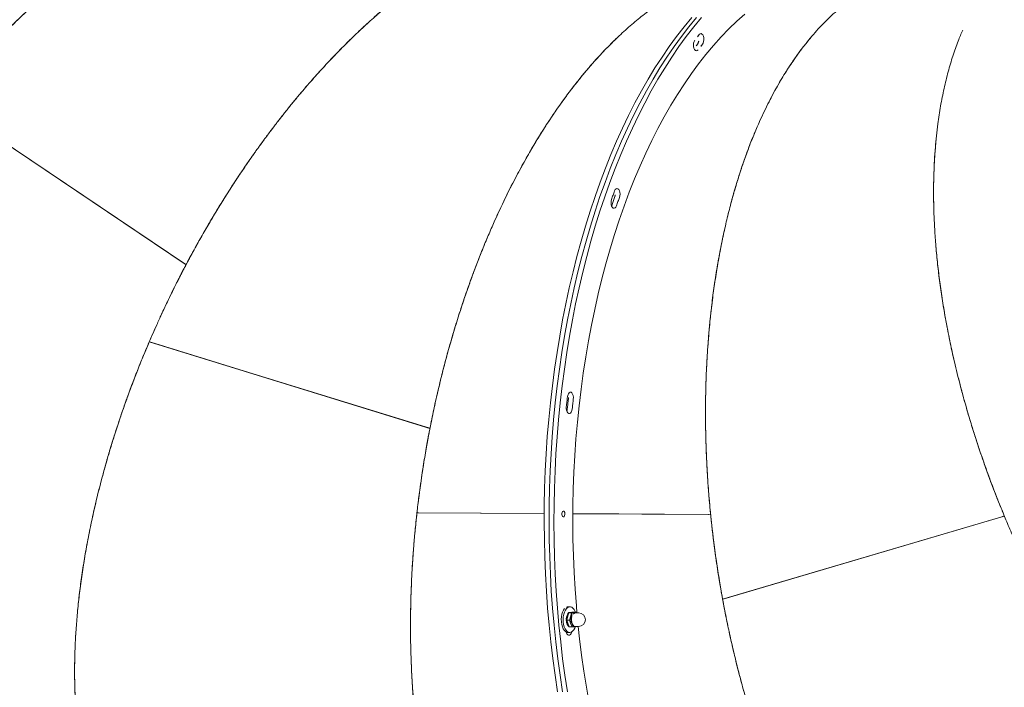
# Model space of a CAD drawing. Extents: x 5459245 to 5462690, y 5971016 to 5972523.
# Tile 42 of 198: x 5462441.603 to 5462442.285, y 5972213.198 to 5972213.661. Entities that reach past the tile are written whole.
import ezdxf

# ---------------------------------------------------------------- set-up
doc = ezdxf.new("R2010")
doc.units = 0
doc.layers.add('A_MAŁA ARCHITEKTURA', color=195, linetype='CONTINUOUS', lineweight=9)

# ---------------------------------------------------------------- blocks, each defined once
blk = doc.blocks.new('MEGA')
at = {"layer": 'A_MAŁA ARCHITEKTURA'}
for p, q in [((5462443.19069, 5972219.25297), (5462443.18246, 5972219.04948)), ((5462443.19065, 5972219.25191), (5462443.18247, 5972219.04965)), ((5462443.19076, 5972219.25296), (5462443.18252, 5972219.04948)), ((5462443.1825, 5972219.05057), (5462443.18257, 5972219.0507)), ((5462443.18251, 5972219.05068), (5462443.18258, 5972219.05082)), ((5462443.18252, 5972219.05103), (5462443.18259, 5972219.05117)), ((5462443.12359, 5972219.04321), (5462443.17447, 5972218.84601)), ((5462443.12385, 5972219.0422), (5462443.12359, 5972219.04321)), ((5462443.12365, 5972219.04322), (5462443.17453, 5972218.84604)), ((5462443.12385, 5972219.04218), (5462443.17442, 5972218.84618)), ((5462443.17408, 5972218.84752), (5462443.17411, 5972218.84767)), ((5462443.17417, 5972218.84718), (5462443.1742, 5972218.84733)), ((5462443.1742, 5972218.84707), (5462443.17422, 5972218.84722)), ((5462443.11991, 5972218.82301), (5462443.16569, 5972218.74758)), ((5462443.12046, 5972218.82212), (5462443.11991, 5972218.82301)), ((5462443.11998, 5972218.82304), (5462443.16575, 5972218.74761)), ((5462443.12046, 5972218.82212), (5462443.16569, 5972218.74758)), ((5462443.37195, 5972218.81957), (5462443.3718, 5972218.81954)), ((5462443.17605, 5972218.73064), (5462443.22563, 5972218.64895)), ((5462443.17611, 5972218.73067), (5462443.22568, 5972218.64899)), ((5462443.17611, 5972218.73067), (5462443.2256, 5972218.64912)), ((5462443.11207, 5972218.69393), (5462443.11106, 5972218.6956)), ((5462443.1171, 5972218.69544), (5462443.11609, 5972218.69711)), ((5462443.11895, 5972218.69309), (5462443.11794, 5972218.69476)), ((5462443.12005, 5972218.69858), (5462443.11939, 5972218.69967)), ((5462443.10377, 5972218.69121), (5462443.10346, 5972218.69115)), ((5462443.10377, 5972218.69121), (5462443.10346, 5972218.69115)), ((5462443.10366, 5972218.69139), (5462443.10423, 5972218.69046)), ((5462443.10423, 5972218.69046), (5462443.10489, 5972218.68937)), ((5462443.1089, 5972218.69007), (5462443.10788, 5972218.69174)), ((5462443.11037, 5972218.68843), (5462443.11165, 5972218.68632)), ((5462443.11964, 5972218.69117), (5462443.11836, 5972218.69328)), ((5462443.11884, 5972218.69249), (5462443.11894, 5972218.69305)), ((5462443.22475, 5972218.65039), (5462443.22473, 5972218.65055)), ((5462443.22493, 5972218.65009), (5462443.22492, 5972218.65024)), ((5462443.22499, 5972218.64999), (5462443.22498, 5972218.65015)), ((5462443.17999, 5972218.61113), (5462443.33142, 5972218.47496)), ((5462443.18077, 5972218.61043), (5462443.17999, 5972218.61113)), ((5462443.18004, 5972218.61118), (5462443.33146, 5972218.47501)), ((5462443.18077, 5972218.61043), (5462443.3313, 5972218.47507)), ((5462443.33027, 5972218.476), (5462443.33021, 5972218.47614)), ((5462443.33053, 5972218.47576), (5462443.33047, 5972218.47591)), ((5462443.33061, 5972218.47569), (5462443.33055, 5972218.47583))]:
    blk.add_line(p, q, dxfattribs=at)
at = {"layer": 'A_MAŁA ARCHITEKTURA', "flags": 128}
for points in [[(5462443.06546, 5972218.67496), (5462443.07427, 5972218.68243), (5462443.08326, 5972218.6898), (5462443.09242, 5972218.69707), (5462443.10173, 5972218.70421), (5462443.1112, 5972218.71124), (5462443.1208, 5972218.71815), (5462443.13054, 5972218.72492), (5462443.14041, 5972218.73155), (5462443.15039, 5972218.73805), (5462443.16048, 5972218.74439), (5462443.17067, 5972218.75058), (5462443.18096, 5972218.75661), (5462443.19132, 5972218.76247), (5462443.20176, 5972218.76817), (5462443.21226, 5972218.77369), (5462443.22282, 5972218.77903), (5462443.23342, 5972218.78418), (5462443.24406, 5972218.78915), (5462443.25473, 5972218.79393), (5462443.26542, 5972218.79851), (5462443.27611, 5972218.80288), (5462443.28681, 5972218.80706), (5462443.29749, 5972218.81102), (5462443.30816, 5972218.81477), (5462443.3188, 5972218.81831), (5462443.32941, 5972218.82163), (5462443.33997, 5972218.82473), (5462443.35047, 5972218.82761), (5462443.36091, 5972218.83026), (5462443.37128, 5972218.83268), (5462443.38156, 5972218.83487), (5462443.39176, 5972218.83683), (5462443.40185, 5972218.83856), (5462443.41184, 5972218.84005), (5462443.42171, 5972218.8413), (5462443.43145, 5972218.84232), (5462443.44106, 5972218.84309), (5462443.45053, 5972218.84363), (5462443.45985, 5972218.84393), (5462443.46901, 5972218.84399), (5462443.478, 5972218.84381), (5462443.48682, 5972218.84338), (5462443.49546, 5972218.84272), (5462443.50391, 5972218.84182), (5462443.51216, 5972218.84068)], [(5462443.06722, 5972218.67206), (5462443.07603, 5972218.67953), (5462443.08502, 5972218.6869), (5462443.09418, 5972218.69416), (5462443.10349, 5972218.70131), (5462443.11296, 5972218.70834), (5462443.12256, 5972218.71525), (5462443.1323, 5972218.72202), (5462443.14217, 5972218.72865), (5462443.15215, 5972218.73515), (5462443.16224, 5972218.74149), (5462443.17244, 5972218.74768), (5462443.18272, 5972218.75371), (5462443.19308, 5972218.75957), (5462443.20352, 5972218.76527), (5462443.21402, 5972218.77079), (5462443.22458, 5972218.77613), (5462443.23518, 5972218.78128), (5462443.24582, 5972218.78625), (5462443.25649, 5972218.79103), (5462443.26718, 5972218.7956), (5462443.27787, 5972218.79998), (5462443.28857, 5972218.80415), (5462443.29926, 5972218.80812), (5462443.30992, 5972218.81187), (5462443.32057, 5972218.81541), (5462443.33117, 5972218.81873), (5462443.34173, 5972218.82183), (5462443.35223, 5972218.82471), (5462443.36267, 5972218.82736), (5462443.37304, 5972218.82978), (5462443.38332, 5972218.83197), (5462443.39352, 5972218.83393), (5462443.40361, 5972218.83566), (5462443.4136, 5972218.83715), (5462443.42347, 5972218.8384), (5462443.43321, 5972218.83942), (5462443.44282, 5972218.84019), (5462443.45229, 5972218.84073), (5462443.46161, 5972218.84103), (5462443.47077, 5972218.84109), (5462443.47976, 5972218.8409), (5462443.48858, 5972218.84048), (5462443.49722, 5972218.83982), (5462443.50567, 5972218.83892), (5462443.51392, 5972218.83778)], [(5462443.06722, 5972218.67206), (5462443.07603, 5972218.67953), (5462443.08502, 5972218.6869), (5462443.09418, 5972218.69416), (5462443.10349, 5972218.70131), (5462443.11296, 5972218.70834), (5462443.12256, 5972218.71525), (5462443.1323, 5972218.72202), (5462443.14217, 5972218.72865), (5462443.15215, 5972218.73515), (5462443.16224, 5972218.74149), (5462443.17244, 5972218.74768), (5462443.18272, 5972218.75371), (5462443.19308, 5972218.75957), (5462443.20352, 5972218.76527), (5462443.21402, 5972218.77079), (5462443.22458, 5972218.77613), (5462443.23518, 5972218.78128), (5462443.24582, 5972218.78625), (5462443.25649, 5972218.79103), (5462443.26718, 5972218.7956), (5462443.27787, 5972218.79998), (5462443.28857, 5972218.80415), (5462443.29926, 5972218.80812), (5462443.30992, 5972218.81187), (5462443.32057, 5972218.81541), (5462443.33117, 5972218.81873), (5462443.34173, 5972218.82183), (5462443.35223, 5972218.82471), (5462443.36267, 5972218.82736), (5462443.37304, 5972218.82978), (5462443.38332, 5972218.83197), (5462443.39352, 5972218.83393), (5462443.40361, 5972218.83566), (5462443.4136, 5972218.83715), (5462443.42347, 5972218.8384), (5462443.43321, 5972218.83942), (5462443.44282, 5972218.84019), (5462443.45229, 5972218.84073), (5462443.46161, 5972218.84103), (5462443.47077, 5972218.84109), (5462443.47976, 5972218.8409), (5462443.48858, 5972218.84048), (5462443.49722, 5972218.83982), (5462443.50567, 5972218.83892), (5462443.51392, 5972218.83778)], [(5462443.06898, 5972218.66916), (5462443.0778, 5972218.67663), (5462443.08678, 5972218.684), (5462443.09594, 5972218.69126), (5462443.10525, 5972218.69841), (5462443.11472, 5972218.70544), (5462443.12432, 5972218.71234), (5462443.13406, 5972218.71912), (5462443.14393, 5972218.72575), (5462443.15391, 5972218.73224), (5462443.164, 5972218.73859), (5462443.1742, 5972218.74478), (5462443.18448, 5972218.7508), (5462443.19484, 5972218.75667), (5462443.20528, 5972218.76236), (5462443.21578, 5972218.76788), (5462443.22634, 5972218.77322), (5462443.23694, 5972218.77838), (5462443.24758, 5972218.78335), (5462443.25825, 5972218.78812), (5462443.26894, 5972218.7927), (5462443.27963, 5972218.79708), (5462443.29033, 5972218.80125), (5462443.30102, 5972218.80522), (5462443.31169, 5972218.80897), (5462443.32233, 5972218.81251), (5462443.33293, 5972218.81583), (5462443.34349, 5972218.81893), (5462443.35399, 5972218.82181), (5462443.36443, 5972218.82446), (5462443.3748, 5972218.82688), (5462443.38508, 5972218.82907), (5462443.39528, 5972218.83103), (5462443.40537, 5972218.83275), (5462443.41536, 5972218.83424), (5462443.42523, 5972218.8355), (5462443.43497, 5972218.83651), (5462443.44458, 5972218.83729), (5462443.45405, 5972218.83783), (5462443.46337, 5972218.83813), (5462443.47253, 5972218.83819), (5462443.48152, 5972218.838), (5462443.49034, 5972218.83758), (5462443.49898, 5972218.83692), (5462443.50743, 5972218.83602), (5462443.51568, 5972218.83488)], [(5462443.49543, 5972218.82516), (5462443.49466, 5972218.82539), (5462443.49419, 5972218.82586), (5462443.49406, 5972218.82653), (5462443.49427, 5972218.82733), (5462443.49482, 5972218.82819), (5462443.49564, 5972218.82901), (5462443.49665, 5972218.82972), (5462443.49776, 5972218.83025), (5462443.49886, 5972218.83055), (5462443.49984, 5972218.83059)], [(5462443.38171, 5972218.82321), (5462443.38271, 5972218.8233), (5462443.38352, 5972218.82312), (5462443.38406, 5972218.82269), (5462443.38426, 5972218.82205), (5462443.38411, 5972218.82127), (5462443.38363, 5972218.82042), (5462443.38286, 5972218.81958), (5462443.38187, 5972218.81884), (5462443.38077, 5972218.81827), (5462443.37966, 5972218.81793)], [(5462443.50478, 5972218.82999), (5462443.50553, 5972218.82975), (5462443.50598, 5972218.82926), (5462443.50609, 5972218.82858), (5462443.50586, 5972218.82778), (5462443.5053, 5972218.82692), (5462443.50447, 5972218.8261), (5462443.50344, 5972218.8254), (5462443.50233, 5972218.82488), (5462443.50124, 5972218.82459), (5462443.50027, 5972218.82457)], [(5462443.11902, 5972218.6922), (5462443.12294, 5972218.6951), (5462443.13228, 5972218.70186), (5462443.14175, 5972218.70848), (5462443.15136, 5972218.71497), (5462443.16109, 5972218.72131), (5462443.17092, 5972218.7275), (5462443.18086, 5972218.73353), (5462443.19089, 5972218.73941), (5462443.201, 5972218.74511), (5462443.21119, 5972218.75064), (5462443.22144, 5972218.756), (5462443.23174, 5972218.76117), (5462443.24209, 5972218.76616), (5462443.25247, 5972218.77095), (5462443.26288, 5972218.77555), (5462443.27331, 5972218.77995), (5462443.28374, 5972218.78414), (5462443.29416, 5972218.78812), (5462443.30458, 5972218.79189), (5462443.31497, 5972218.79545), (5462443.32533, 5972218.79878), (5462443.33564, 5972218.80189), (5462443.34591, 5972218.80478), (5462443.35611, 5972218.80744), (5462443.36624, 5972218.80987), (5462443.37629, 5972218.81206), (5462443.38625, 5972218.81403), (5462443.39611, 5972218.81575), (5462443.40586, 5972218.81724), (5462443.4155, 5972218.81848), (5462443.42501, 5972218.81949), (5462443.43439, 5972218.82026), (5462443.44362, 5972218.82078), (5462443.4527, 5972218.82106), (5462443.46161, 5972218.82109), (5462443.47036, 5972218.82089), (5462443.47893, 5972218.82044), (5462443.48732, 5972218.81974), (5462443.49551, 5972218.81881), (5462443.50351, 5972218.81763), (5462443.51129, 5972218.81622), (5462443.51886, 5972218.81457), (5462443.52621, 5972218.81267), (5462443.53332, 5972218.81055)], [(5462443.37371, 5972218.81667), (5462443.37269, 5972218.81656), (5462443.37187, 5972218.81673), (5462443.37132, 5972218.81714), (5462443.3711, 5972218.81777), (5462443.37123, 5972218.81855), (5462443.37169, 5972218.8194), (5462443.37245, 5972218.82023), (5462443.37342, 5972218.82098), (5462443.37452, 5972218.82156), (5462443.37563, 5972218.82192)], [(5462443.3779, 5972218.82083), (5462443.37716, 5972218.82067), (5462443.37642, 5972218.82052), (5462443.37567, 5972218.82036), (5462443.37493, 5972218.82021), (5462443.37418, 5972218.82005), (5462443.37344, 5972218.81989), (5462443.37269, 5972218.81973), (5462443.37195, 5972218.81957)], [(5462443.3779, 5972218.82083), (5462443.37716, 5972218.82067), (5462443.37642, 5972218.82052), (5462443.37567, 5972218.82036), (5462443.37493, 5972218.82021), (5462443.37418, 5972218.82005), (5462443.37344, 5972218.81989), (5462443.37269, 5972218.81973), (5462443.37195, 5972218.81957)], [(5462443.37966, 5972218.81793), (5462443.37892, 5972218.81777), (5462443.37818, 5972218.81762), (5462443.37743, 5972218.81746), (5462443.37669, 5972218.81731), (5462443.37595, 5972218.81715), (5462443.3752, 5972218.81699), (5462443.37446, 5972218.81683), (5462443.37371, 5972218.81667)], [(5462443.37563, 5972218.82192), (5462443.37639, 5972218.82209), (5462443.37715, 5972218.82225), (5462443.37791, 5972218.82242), (5462443.37867, 5972218.82258), (5462443.37943, 5972218.82274), (5462443.38019, 5972218.8229), (5462443.38095, 5972218.82305), (5462443.38171, 5972218.82321)], [(5462443.23683, 5972218.77334), (5462443.23762, 5972218.77372), (5462443.2384, 5972218.77409), (5462443.23919, 5972218.77446), (5462443.23997, 5972218.77483), (5462443.24076, 5972218.7752), (5462443.24154, 5972218.77557), (5462443.24233, 5972218.77594), (5462443.24312, 5972218.77631)], [(5462443.24312, 5972218.77631), (5462443.24423, 5972218.77672), (5462443.24528, 5972218.77687), (5462443.24615, 5972218.77676), (5462443.24675, 5972218.77639), (5462443.24704, 5972218.7758), (5462443.24698, 5972218.77505), (5462443.24658, 5972218.77421), (5462443.24587, 5972218.77336), (5462443.24493, 5972218.77259), (5462443.24385, 5972218.77197)], [(5462443.2377, 5972218.76906), (5462443.23658, 5972218.76864), (5462443.23553, 5972218.76847), (5462443.23465, 5972218.76857), (5462443.23402, 5972218.76892), (5462443.23371, 5972218.7695), (5462443.23375, 5972218.77025), (5462443.23414, 5972218.77108), (5462443.23483, 5972218.77193), (5462443.23576, 5972218.77271), (5462443.23683, 5972218.77334)], [(5462443.23593, 5972218.77196), (5462443.23482, 5972218.77154), (5462443.23439, 5972218.77144)], [(5462443.23593, 5972218.77196), (5462443.23482, 5972218.77154), (5462443.23439, 5972218.77144)], [(5462443.24209, 5972218.77487), (5462443.24132, 5972218.77451), (5462443.24055, 5972218.77415), (5462443.23978, 5972218.77379), (5462443.23901, 5972218.77342), (5462443.23824, 5972218.77306), (5462443.23747, 5972218.77269), (5462443.2367, 5972218.77233), (5462443.23593, 5972218.77196)], [(5462443.24209, 5972218.77487), (5462443.24132, 5972218.77451), (5462443.24055, 5972218.77415), (5462443.23978, 5972218.77379), (5462443.23901, 5972218.77342), (5462443.23824, 5972218.77306), (5462443.23747, 5972218.77269), (5462443.2367, 5972218.77233), (5462443.23593, 5972218.77196)], [(5462443.24385, 5972218.77197), (5462443.24308, 5972218.77161), (5462443.24231, 5972218.77125), (5462443.24154, 5972218.77088), (5462443.24077, 5972218.77052), (5462443.24, 5972218.77016), (5462443.23923, 5972218.76979), (5462443.23846, 5972218.76942), (5462443.2377, 5972218.76906)], [(5462443.17071, 5972218.73528), (5462443.17077, 5972218.73575), (5462443.17109, 5972218.73629), (5462443.17162, 5972218.73679), (5462443.17228, 5972218.7372), (5462443.17298, 5972218.73744), (5462443.1736, 5972218.73747), (5462443.17405, 5972218.73731), (5462443.17426, 5972218.73696), (5462443.1742, 5972218.73648), (5462443.17388, 5972218.73595), (5462443.17335, 5972218.73544), (5462443.17268, 5972218.73504), (5462443.17199, 5972218.7348), (5462443.17137, 5972218.73476), (5462443.17092, 5972218.73493), (5462443.17071, 5972218.73528)], [(5462443.10423, 5972218.69046), (5462443.10393, 5972218.6912), (5462443.10387, 5972218.69222), (5462443.10413, 5972218.69336), (5462443.10471, 5972218.69457), (5462443.10558, 5972218.6958), (5462443.10671, 5972218.697), (5462443.10804, 5972218.69813), (5462443.10953, 5972218.69912), (5462443.11111, 5972218.69995), (5462443.11272, 5972218.70058), (5462443.11429, 5972218.70098), (5462443.11576, 5972218.70114), (5462443.11707, 5972218.70106)], [(5462443.10423, 5972218.69046), (5462443.10393, 5972218.6912), (5462443.10387, 5972218.69222), (5462443.10413, 5972218.69336), (5462443.10471, 5972218.69457), (5462443.10558, 5972218.6958), (5462443.10671, 5972218.697), (5462443.10804, 5972218.69813), (5462443.10953, 5972218.69912), (5462443.11111, 5972218.69995), (5462443.11272, 5972218.70058), (5462443.11429, 5972218.70098), (5462443.11576, 5972218.70114), (5462443.11707, 5972218.70106)], [(5462443.11022, 5972218.6881), (5462443.10924, 5972218.68795), (5462443.10784, 5972218.68791), (5462443.10663, 5972218.68812), (5462443.10566, 5972218.68857), (5462443.10497, 5972218.68924), (5462443.10459, 5972218.69011), (5462443.10453, 5972218.69113), (5462443.10479, 5972218.69228), (5462443.10537, 5972218.69349), (5462443.10624, 5972218.69472), (5462443.10737, 5972218.69592), (5462443.1087, 5972218.69704), (5462443.11019, 5972218.69803), (5462443.11177, 5972218.69886), (5462443.11338, 5972218.69949), (5462443.11495, 5972218.69989), (5462443.11642, 5972218.70006), (5462443.11773, 5972218.69997), (5462443.11773, 5972218.69997)], [(5462443.11499, 5972218.69381), (5462443.1138, 5972218.69334), (5462443.11265, 5972218.69267), (5462443.11165, 5972218.69185), (5462443.11086, 5972218.69095), (5462443.11035, 5972218.69004), (5462443.11017, 5972218.6892), (5462443.11033, 5972218.6885), (5462443.11037, 5972218.68843)], [(5462443.11773, 5972218.69997), (5462443.11883, 5972218.69963), (5462443.11966, 5972218.69907), (5462443.1202, 5972218.6983), (5462443.12042, 5972218.69735), (5462443.12032, 5972218.69626), (5462443.1199, 5972218.69508), (5462443.11917, 5972218.69385), (5462443.11879, 5972218.69335)], [(5462443.10591, 5972218.68842), (5462443.10484, 5972218.68819), (5462443.10391, 5972218.68822), (5462443.10322, 5972218.68851), (5462443.10283, 5972218.68904), (5462443.10278, 5972218.68975), (5462443.10308, 5972218.69057), (5462443.1037, 5972218.69143), (5462443.10387, 5972218.69161)], [(5462443.07025, 5972218.65215), (5462443.07859, 5972218.65956), (5462443.08712, 5972218.66688), (5462443.09582, 5972218.6741), (5462443.1047, 5972218.68122), (5462443.11153, 5972218.68653)]]:
    blk.add_lwpolyline(points, dxfattribs=at)
at = {"layer": 'A_MAŁA ARCHITEKTURA'}
for centre, radius, start, end in [((5462443.49865, 5972218.83375), 0.00628, 268.7335, 324.68694), ((5462443.47031, 5972218.56511), 0.26711, 82.58652, 83.65414), ((5462443.37637, 5972218.82767), 0.00701, 282.61742, 320.67063), ((5462443.46481, 5972218.56852), 0.26114, 82.58588, 83.44168), ((5462443.46649, 5972218.565), 0.26176, 82.58652, 83.65414), ((5462443.37637, 5972218.82768), 0.00702, 282.62571, 320.48725), ((5462443.23923, 5972218.78118), 0.00693, 294.42674, 320.79753), ((5462443.11675, 5972218.69788), 0.00319, 33.99976, 84.14149), ((5462443.11631, 5972218.69123), 0.00289, 45.04762, 117.11545), ((5462443.11565, 5972218.68874), 0.00467, 211.25273, 31.25273)]:
    blk.add_arc(centre, radius, start, end, dxfattribs=at)
for points, knots in [([(5462443.53971, 5972219.06962), (5462443.53829, 5972219.07198), (5462443.53505, 5972219.07736), (5462443.5291, 5972219.08574), (5462443.52209, 5972219.09477), (5462443.51432, 5972219.1038), (5462443.50591, 5972219.11273), (5462443.49796, 5972219.12047), (5462443.49072, 5972219.12706), (5462443.48432, 5972219.13261), (5462443.4776, 5972219.13814), (5462443.47057, 5972219.14365), (5462443.46324, 5972219.14913), (5462443.45513, 5972219.1549), (5462443.44615, 5972219.16097), (5462443.43623, 5972219.1673), (5462443.4258, 5972219.1736), (5462443.41485, 5972219.17983), (5462443.40366, 5972219.18584), (5462443.39391, 5972219.19079), (5462443.38577, 5972219.19475), (5462443.37906, 5972219.1979), (5462443.37215, 5972219.20104), (5462443.36503, 5972219.20416), (5462443.35771, 5972219.20727), (5462443.35019, 5972219.21034), (5462443.34247, 5972219.21338), (5462443.33267, 5972219.21709), (5462443.32054, 5972219.22145), (5462443.30621, 5972219.22623), (5462443.29416, 5972219.22995), (5462443.28469, 5972219.23272), (5462443.27757, 5972219.23472), (5462443.27031, 5972219.23668), (5462443.26344, 5972219.23845), (5462443.25749, 5972219.23993), (5462443.25228, 5972219.24118), (5462443.24726, 5972219.24235), (5462443.24189, 5972219.24356), (5462443.23617, 5972219.2448), (5462443.22982, 5972219.24612), (5462443.22297, 5972219.24748), (5462443.21581, 5972219.24883), (5462443.20907, 5972219.25003), (5462443.20306, 5972219.25104), (5462443.19807, 5972219.25185), (5462443.19408, 5972219.25246), (5462443.19175, 5972219.25281), (5462443.19076, 5972219.25296)], [0, 0, 0, 0, 0.027831, 0.063523, 0.099562, 0.135948, 0.172683, 0.208747, 0.232041, 0.255559, 0.279303, 0.303272, 0.327467, 0.351887, 0.380958, 0.410568, 0.440717, 0.471404, 0.50263, 0.532068, 0.549019, 0.566266, 0.583808, 0.601644, 0.619776, 0.638203, 0.656926, 0.675943, 0.708631, 0.743023, 0.77608, 0.791596, 0.80772, 0.824452, 0.840664, 0.853951, 0.864345, 0.875491, 0.88739, 0.900041, 0.913444, 0.929426, 0.945301, 0.960657, 0.973804, 0.984744, 0.993476, 1, 1, 1, 1]), ([(5462443.24893, 5972219.24195), (5462443.25309, 5972219.24097), (5462443.26108, 5972219.23908), (5462443.27249, 5972219.23611), (5462443.28356, 5972219.23306), (5462443.29473, 5972219.22979), (5462443.3061, 5972219.22624), (5462443.3176, 5972219.22243), (5462443.32781, 5972219.21885), (5462443.33689, 5972219.21551), (5462443.34457, 5972219.21256), (5462443.35204, 5972219.20959), (5462443.35929, 5972219.20661), (5462443.36633, 5972219.2036), (5462443.37315, 5972219.20059), (5462443.37977, 5972219.19757), (5462443.38816, 5972219.19361), (5462443.39821, 5972219.18866), (5462443.40971, 5972219.18264), (5462443.42069, 5972219.17655), (5462443.43114, 5972219.17041), (5462443.44128, 5972219.16412), (5462443.45101, 5972219.15773), (5462443.46035, 5972219.15123), (5462443.46916, 5972219.14475), (5462443.4775, 5972219.13823), (5462443.48436, 5972219.1326), (5462443.4883, 5972219.12912), (5462443.48973, 5972219.12785)], [0, 0, 0, 0, 0.043566, 0.083797, 0.120695, 0.161398, 0.203703, 0.244039, 0.287392, 0.316933, 0.345954, 0.374454, 0.402434, 0.429894, 0.456833, 0.483252, 0.509151, 0.558682, 0.60729, 0.654974, 0.701736, 0.747575, 0.795212, 0.840933, 0.886101, 0.930718, 0.974783, 1, 1, 1, 1]), ([(5462442.8199, 5972218.89494), (5462442.82149, 5972218.89716), (5462442.82515, 5972218.90225), (5462442.83174, 5972218.91011), (5462442.83945, 5972218.91854), (5462442.84792, 5972218.92692), (5462442.85702, 5972218.93513), (5462442.86557, 5972218.94221), (5462442.87331, 5972218.9482), (5462442.88015, 5972218.95321), (5462442.88729, 5972218.95818), (5462442.89474, 5972218.96311), (5462442.90249, 5972218.96798), (5462442.91104, 5972218.97308), (5462442.92047, 5972218.9784), (5462442.93087, 5972218.98391), (5462442.94178, 5972218.98934), (5462442.95319, 5972218.99468), (5462442.96483, 5972218.99976), (5462442.97495, 5972219.00391), (5462442.98338, 5972219.0072), (5462442.99033, 5972219.0098), (5462442.99747, 5972219.01237), (5462443.00481, 5972219.01491), (5462443.01235, 5972219.01741), (5462443.0201, 5972219.01987), (5462443.02805, 5972219.02228), (5462443.03654, 5972219.02473), (5462443.04565, 5972219.02723), (5462443.05545, 5972219.02976), (5462443.06547, 5972219.03218), (5462443.07544, 5972219.03444), (5462443.08543, 5972219.03655), (5462443.09572, 5972219.03856), (5462443.10586, 5972219.04039), (5462443.11489, 5972219.04189), (5462443.1228, 5972219.04311), (5462443.1304, 5972219.0442), (5462443.13826, 5972219.04524), (5462443.14604, 5972219.04618), (5462443.15647, 5972219.04734), (5462443.16539, 5972219.04818), (5462443.1727, 5972219.04878), (5462443.17558, 5972219.049), (5462443.17877, 5972219.04923), (5462443.1811, 5972219.04939), (5462443.18246, 5972219.04948)], [0, 0, 0, 0, 0.027644, 0.063342, 0.099386, 0.13578, 0.172523, 0.208595, 0.231893, 0.255417, 0.279165, 0.303138, 0.327337, 0.351762, 0.38084, 0.410456, 0.44061, 0.471303, 0.502534, 0.531979, 0.548934, 0.566184, 0.583729, 0.601569, 0.619704, 0.638135, 0.65686, 0.675881, 0.697587, 0.720057, 0.743291, 0.765809, 0.787447, 0.81031, 0.834399, 0.854621, 0.869844, 0.88644, 0.904409, 0.921279, 0.937251, 0.97239, 0.979292, 0.984845, 0.991141, 1, 1, 1, 1]), ([(5462443.51069, 5972218.96846), (5462443.50864, 5972218.97031), (5462443.50398, 5972218.97453), (5462443.49587, 5972218.98083), (5462443.48655, 5972218.98746), (5462443.4765, 5972218.99386), (5462443.46588, 5972218.99997), (5462443.45603, 5972219.00509), (5462443.4472, 5972219.00931), (5462443.43946, 5972219.01277), (5462443.43143, 5972219.01613), (5462443.42311, 5972219.01938), (5462443.4145, 5972219.0225), (5462443.40507, 5972219.02569), (5462443.39473, 5972219.0289), (5462443.38341, 5972219.0321), (5462443.3716, 5972219.03511), (5462443.35931, 5972219.03792), (5462443.34687, 5972219.04045), (5462443.3361, 5972219.04237), (5462443.32716, 5972219.0438), (5462443.31983, 5972219.04488), (5462443.31231, 5972219.0459), (5462443.30459, 5972219.04683), (5462443.29669, 5972219.04769), (5462443.2886, 5972219.04846), (5462443.28033, 5972219.04914), (5462443.27104, 5972219.04978), (5462443.26063, 5972219.05035), (5462443.24896, 5972219.05078), (5462443.23727, 5972219.05101), (5462443.22556, 5972219.05105), (5462443.21374, 5972219.05089), (5462443.20179, 5972219.05052), (5462443.19201, 5972219.05006), (5462443.18455, 5972219.04962), (5462443.1793, 5972219.04927), (5462443.17462, 5972219.04893), (5462443.17027, 5972219.04858), (5462443.1657, 5972219.04819), (5462443.1601, 5972219.04768), (5462443.15288, 5972219.04695), (5462443.14487, 5972219.04605), (5462443.13678, 5972219.04505), (5462443.12987, 5972219.04412), (5462443.12561, 5972219.0435), (5462443.12365, 5972219.04322)], [0, 0, 0, 0, 0.027831, 0.063523, 0.099562, 0.135948, 0.172683, 0.208747, 0.232041, 0.255559, 0.279303, 0.303272, 0.327466, 0.351886, 0.380958, 0.410568, 0.440717, 0.471404, 0.50263, 0.532068, 0.549019, 0.566266, 0.583807, 0.601644, 0.619776, 0.638203, 0.656925, 0.675943, 0.700807, 0.726669, 0.753529, 0.778063, 0.803687, 0.830913, 0.85603, 0.867429, 0.879423, 0.890226, 0.897858, 0.907748, 0.919895, 0.934299, 0.954786, 0.972077, 0.987148, 1, 1, 1, 1]), ([(5462443.18252, 5972219.04948), (5462443.18679, 5972219.04974), (5462443.19498, 5972219.05024), (5462443.20677, 5972219.05069), (5462443.21824, 5972219.05097), (5462443.22988, 5972219.05106), (5462443.2418, 5972219.05095), (5462443.25391, 5972219.05063), (5462443.26471, 5972219.05015), (5462443.27437, 5972219.04956), (5462443.28258, 5972219.04896), (5462443.29058, 5972219.04828), (5462443.29839, 5972219.04751), (5462443.30599, 5972219.04667), (5462443.3134, 5972219.04575), (5462443.3206, 5972219.04477), (5462443.32979, 5972219.04341), (5462443.34083, 5972219.04157), (5462443.35358, 5972219.03912), (5462443.36585, 5972219.03647), (5462443.37763, 5972219.03361), (5462443.38915, 5972219.03052), (5462443.40032, 5972219.02721), (5462443.41114, 5972219.02368), (5462443.42144, 5972219.02002), (5462443.43131, 5972219.01618), (5462443.4395, 5972219.01278), (5462443.44428, 5972219.01058), (5462443.44601, 5972219.00978)], [0, 0, 0, 0, 0.043565, 0.083797, 0.120695, 0.161397, 0.203702, 0.244039, 0.287392, 0.316933, 0.345953, 0.374454, 0.402434, 0.429893, 0.456833, 0.483252, 0.50915, 0.558682, 0.607289, 0.654974, 0.701735, 0.747574, 0.795211, 0.840932, 0.8861, 0.930717, 0.974782, 1, 1, 1, 1]), ([(5462443.12359, 5972219.04321), (5462443.11937, 5972219.04256), (5462443.11125, 5972219.04132), (5462443.09964, 5972219.03929), (5462443.08836, 5972219.03714), (5462443.07697, 5972219.03478), (5462443.06534, 5972219.03216), (5462443.05358, 5972219.0293), (5462443.04311, 5972219.02655), (5462443.03379, 5972219.02395), (5462443.0259, 5972219.02164), (5462443.01822, 5972219.01928), (5462443.01075, 5972219.01689), (5462443.0035, 5972219.01446), (5462442.99645, 5972219.01201), (5462442.98962, 5972219.00953), (5462442.98093, 5972219.00627), (5462442.97052, 5972219.00214), (5462442.95857, 5972218.99707), (5462442.94714, 5972218.99189), (5462442.93622, 5972218.98662), (5462442.92561, 5972218.98117), (5462442.9154, 5972218.97558), (5462442.90556, 5972218.96986), (5462442.89627, 5972218.96411), (5462442.88742, 5972218.95829), (5462442.879, 5972218.9524), (5462442.86914, 5972218.94507), (5462442.85817, 5972218.9362), (5462442.84657, 5972218.92571), (5462442.83607, 5972218.91504), (5462442.82661, 5972218.90414), (5462442.81823, 5972218.89303), (5462442.81099, 5972218.88179), (5462442.80489, 5972218.87044), (5462442.79994, 5972218.85901), (5462442.79617, 5972218.8475), (5462442.79361, 5972218.83602), (5462442.79225, 5972218.82458), (5462442.79211, 5972218.8132), (5462442.79309, 5972218.80194), (5462442.79476, 5972218.79457), (5462442.79559, 5972218.79091)], [0, 0, 0, 0, 0.021397, 0.041159, 0.059285, 0.079279, 0.100059, 0.119873, 0.141168, 0.155678, 0.169933, 0.183933, 0.197677, 0.211165, 0.224398, 0.237376, 0.250098, 0.274428, 0.298304, 0.321727, 0.344696, 0.367213, 0.390613, 0.413071, 0.435258, 0.457174, 0.478819, 0.500193, 0.536513, 0.572356, 0.607726, 0.643316, 0.679262, 0.714914, 0.750274, 0.786186, 0.821948, 0.857563, 0.893189, 0.928925, 0.964647, 1, 1, 1, 1]), ([(5462443.56088, 5972218.82728), (5462443.56044, 5972218.82782), (5462443.55788, 5972218.83102), (5462443.55238, 5972218.83646), (5462443.5444, 5972218.84351), (5462443.53559, 5972218.85005), (5462443.52607, 5972218.85611), (5462443.51575, 5972218.8617), (5462443.50514, 5972218.86658), (5462443.49436, 5972218.87081), (5462443.48351, 5972218.87444), (5462443.47205, 5972218.87768), (5462443.46011, 5972218.88046), (5462443.4492, 5972218.88252), (5462443.43952, 5972218.88401), (5462443.43112, 5972218.88509), (5462443.42246, 5972218.88598), (5462443.41356, 5972218.88669), (5462443.40442, 5972218.8872), (5462443.39447, 5972218.88752), (5462443.38364, 5972218.88761), (5462443.37187, 5972218.88741), (5462443.3597, 5972218.88688), (5462443.34712, 5972218.88602), (5462443.33448, 5972218.88485), (5462443.32328, 5972218.88354), (5462443.3136, 5972218.88222), (5462443.30518, 5972218.88096), (5462443.29654, 5972218.87953), (5462443.28771, 5972218.87793), (5462443.27866, 5972218.87616), (5462443.26942, 5972218.87421), (5462443.25892, 5972218.87183), (5462443.24703, 5972218.86892), (5462443.23425, 5972218.86551), (5462443.22165, 5972218.8619), (5462443.20908, 5972218.85804), (5462443.19576, 5972218.85367), (5462443.18468, 5972218.84978), (5462443.17665, 5972218.84683), (5462443.17205, 5972218.84511), (5462443.16781, 5972218.84349), (5462443.16325, 5972218.84171), (5462443.15811, 5972218.83967), (5462443.15241, 5972218.83735), (5462443.14567, 5972218.83453), (5462443.13846, 5972218.83143), (5462443.13133, 5972218.82827), (5462443.12529, 5972218.82552), (5462443.12163, 5972218.82381), (5462443.11998, 5972218.82304)], [0, 0, 0, 0, 0.006781, 0.03993, 0.073177, 0.105957, 0.13895, 0.172156, 0.205577, 0.234743, 0.264193, 0.293926, 0.323945, 0.353415, 0.37245, 0.391669, 0.411071, 0.430658, 0.450429, 0.470384, 0.494141, 0.518337, 0.542974, 0.56805, 0.593567, 0.617623, 0.633474, 0.649639, 0.66612, 0.682915, 0.700026, 0.717452, 0.735193, 0.75922, 0.784327, 0.806872, 0.829871, 0.854812, 0.881695, 0.892339, 0.900233, 0.907761, 0.916405, 0.926165, 0.937042, 0.949015, 0.964821, 0.978587, 0.990314, 1, 1, 1, 1]), ([(5462443.17453, 5972218.84604), (5462443.17865, 5972218.84756), (5462443.18661, 5972218.85049), (5462443.19823, 5972218.85448), (5462443.20907, 5972218.85802), (5462443.21822, 5972218.86084), (5462443.22616, 5972218.86319), (5462443.23311, 5972218.86517), (5462443.24019, 5972218.8671), (5462443.2471, 5972218.8689), (5462443.2551, 5972218.8709), (5462443.26429, 5972218.87307), (5462443.27462, 5972218.87533), (5462443.28488, 5972218.8774), (5462443.2952, 5972218.8793), (5462443.30559, 5972218.88103), (5462443.31915, 5972218.88304), (5462443.33536, 5972218.885), (5462443.35436, 5972218.88662), (5462443.37303, 5972218.88751), (5462443.39137, 5972218.88766), (5462443.40905, 5972218.88706), (5462443.42621, 5972218.88572), (5462443.44278, 5972218.88363), (5462443.45864, 5972218.88086), (5462443.46851, 5972218.87843), (5462443.47337, 5972218.87723)], [0, 0, 0, 0, 0.038485, 0.074508, 0.108071, 0.139174, 0.159309, 0.181714, 0.203597, 0.224958, 0.245798, 0.277929, 0.310491, 0.342224, 0.374045, 0.407606, 0.440596, 0.50322, 0.563683, 0.626769, 0.689974, 0.751738, 0.813416, 0.876836, 0.939259, 1, 1, 1, 1]), ([(5462442.87641, 5972218.605), (5462442.87767, 5972218.60805), (5462442.88075, 5972218.61544), (5462442.8869, 5972218.62736), (5462442.89469, 5972218.64073), (5462442.90353, 5972218.65407), (5462442.91335, 5972218.66736), (5462442.92415, 5972218.68062), (5462442.93398, 5972218.69163), (5462442.9422, 5972218.70026), (5462442.94839, 5972218.7065), (5462442.95476, 5972218.71269), (5462442.96141, 5972218.71891), (5462442.96835, 5972218.72516), (5462442.97559, 5972218.73144), (5462442.98301, 5972218.73764), (5462442.99179, 5972218.74473), (5462443.00214, 5972218.75272), (5462443.01443, 5972218.76172), (5462443.02754, 5972218.77082), (5462443.03919, 5972218.77846), (5462443.04899, 5972218.78463), (5462443.05674, 5972218.78936), (5462443.06471, 5972218.79407), (5462443.07272, 5972218.79866), (5462443.08066, 5972218.80308), (5462443.08857, 5972218.80735), (5462443.0968, 5972218.81166), (5462443.10484, 5972218.81573), (5462443.11156, 5972218.81903), (5462443.11689, 5972218.82158), (5462443.12147, 5972218.82374), (5462443.12639, 5972218.82603), (5462443.13167, 5972218.82842), (5462443.13748, 5972218.831), (5462443.14379, 5972218.83374), (5462443.15044, 5972218.83653), (5462443.1568, 5972218.83914), (5462443.16251, 5972218.84142), (5462443.16731, 5972218.84329), (5462443.17119, 5972218.84478), (5462443.17348, 5972218.84564), (5462443.17447, 5972218.84601)], [0, 0, 0, 0, 0.03362, 0.081487, 0.129993, 0.178809, 0.226094, 0.274303, 0.323436, 0.347121, 0.369936, 0.393077, 0.416543, 0.440335, 0.464453, 0.488897, 0.512519, 0.547843, 0.584432, 0.622286, 0.661406, 0.682438, 0.703123, 0.724462, 0.746455, 0.766694, 0.786792, 0.807907, 0.830039, 0.848066, 0.858675, 0.870103, 0.882351, 0.895419, 0.909306, 0.925349, 0.941915, 0.958002, 0.971855, 0.983472, 0.992854, 1, 1, 1, 1]), ([(5462443.11991, 5972218.82301), (5462443.11606, 5972218.82117), (5462443.10865, 5972218.81764), (5462443.09812, 5972218.81234), (5462443.08794, 5972218.80703), (5462443.07771, 5972218.80148), (5462443.06734, 5972218.79561), (5462443.0569, 5972218.78947), (5462443.04768, 5972218.78382), (5462443.03951, 5972218.77864), (5462443.03262, 5972218.77415), (5462443.02595, 5972218.76967), (5462443.01949, 5972218.76522), (5462443.01324, 5972218.76081), (5462443.00721, 5972218.75642), (5462443.00138, 5972218.75208), (5462442.994, 5972218.74644), (5462442.98523, 5972218.73949), (5462442.97525, 5972218.73118), (5462442.9658, 5972218.72292), (5462442.95688, 5972218.71472), (5462442.94829, 5972218.70644), (5462442.94013, 5972218.69814), (5462442.93236, 5972218.68982), (5462442.92512, 5972218.68163), (5462442.91833, 5972218.6735), (5462442.91197, 5972218.66544), (5462442.90464, 5972218.65557), (5462442.89671, 5972218.64391), (5462442.88863, 5972218.63052), (5462442.88166, 5972218.61727), (5462442.87576, 5972218.60411), (5462442.87094, 5972218.59105), (5462442.86725, 5972218.5782), (5462442.86468, 5972218.56557), (5462442.86325, 5972218.55319), (5462442.86297, 5972218.54109), (5462442.86383, 5972218.52936), (5462442.86583, 5972218.51801), (5462442.86898, 5972218.50707), (5462442.87318, 5972218.49658), (5462442.8769, 5972218.49001), (5462442.87875, 5972218.48674)], [0, 0, 0, 0, 0.021397, 0.041159, 0.059285, 0.079279, 0.100059, 0.119873, 0.141168, 0.155678, 0.169933, 0.183933, 0.197677, 0.211165, 0.224398, 0.237376, 0.250098, 0.274428, 0.298304, 0.321727, 0.344696, 0.367213, 0.390613, 0.413071, 0.435258, 0.457174, 0.478819, 0.500193, 0.536513, 0.572356, 0.607726, 0.643316, 0.679262, 0.714914, 0.750274, 0.786186, 0.821948, 0.857563, 0.893189, 0.928925, 0.964647, 1, 1, 1, 1]), ([(5462443.54385, 5972218.7629), (5462443.54113, 5972218.76331), (5462443.53491, 5972218.76425), (5462443.52467, 5972218.76501), (5462443.51324, 5972218.76538), (5462443.50133, 5972218.76516), (5462443.4891, 5972218.76438), (5462443.47806, 5972218.76319), (5462443.46837, 5972218.76183), (5462443.46001, 5972218.76043), (5462443.45146, 5972218.75879), (5462443.44273, 5972218.7569), (5462443.43383, 5972218.75474), (5462443.42421, 5972218.75218), (5462443.41382, 5972218.74914), (5462443.40261, 5972218.74554), (5462443.39111, 5972218.74153), (5462443.37932, 5972218.73707), (5462443.36756, 5972218.7323), (5462443.35752, 5972218.72794), (5462443.34928, 5972218.72419), (5462443.34257, 5972218.72104), (5462443.33574, 5972218.71772), (5462443.3288, 5972218.71424), (5462443.32174, 5972218.71058), (5462443.31458, 5972218.70675), (5462443.3073, 5972218.70274), (5462443.2982, 5972218.69757), (5462443.28711, 5972218.69101), (5462443.27428, 5972218.68302), (5462443.26373, 5972218.67612), (5462443.25555, 5972218.67059), (5462443.24947, 5972218.66639), (5462443.24333, 5972218.66205), (5462443.23758, 5972218.65789), (5462443.23265, 5972218.65424), (5462443.22836, 5972218.65103), (5462443.22426, 5972218.64791), (5462443.2199, 5972218.64455), (5462443.2153, 5972218.64094), (5462443.21023, 5972218.63689), (5462443.20481, 5972218.63249), (5462443.1992, 5972218.62783), (5462443.19397, 5972218.6234), (5462443.18936, 5972218.61943), (5462443.18556, 5972218.6161), (5462443.18254, 5972218.61342), (5462443.18079, 5972218.61185), (5462443.18004, 5972218.61118)], [0, 0, 0, 0, 0.027832, 0.063524, 0.099563, 0.135949, 0.172683, 0.208748, 0.232041, 0.25556, 0.279304, 0.303273, 0.327467, 0.351887, 0.380959, 0.410569, 0.440717, 0.471404, 0.50263, 0.532068, 0.54902, 0.566266, 0.583808, 0.601645, 0.619776, 0.638204, 0.656926, 0.675943, 0.708631, 0.743023, 0.77608, 0.791596, 0.80772, 0.824452, 0.840664, 0.853951, 0.864345, 0.875491, 0.88739, 0.900041, 0.913444, 0.929426, 0.945302, 0.960657, 0.973805, 0.984744, 0.993476, 1, 1, 1, 1]), ([(5462443.22568, 5972218.64899), (5462443.22909, 5972218.65156), (5462443.23564, 5972218.65651), (5462443.24521, 5972218.6634), (5462443.25462, 5972218.66998), (5462443.26427, 5972218.67649), (5462443.27426, 5972218.68298), (5462443.28445, 5972218.68936), (5462443.29433, 5972218.6953), (5462443.30397, 5972218.70088), (5462443.31311, 5972218.70596), (5462443.32225, 5972218.71086), (5462443.33143, 5972218.71558), (5462443.34066, 5972218.72014), (5462443.35086, 5972218.72495), (5462443.36196, 5972218.72991), (5462443.37394, 5972218.73493), (5462443.38563, 5972218.73949), (5462443.39702, 5972218.74363), (5462443.40833, 5972218.74742), (5462443.41946, 5972218.75083), (5462443.43043, 5972218.75388), (5462443.44104, 5972218.75652), (5462443.45139, 5972218.75879), (5462443.46147, 5972218.76071), (5462443.47361, 5972218.76265), (5462443.48762, 5972218.7643), (5462443.50323, 5972218.76528), (5462443.5182, 5972218.76535), (5462443.53261, 5972218.76451), (5462443.54642, 5972218.76275), (5462443.55952, 5972218.76009), (5462443.5719, 5972218.75653), (5462443.58355, 5972218.7521), (5462443.59436, 5972218.7467), (5462443.60187, 5972218.74232), (5462443.6055, 5972218.73949), (5462443.6061, 5972218.73902)], [0, 0, 0, 0, 0.024752, 0.047606, 0.068562, 0.091681, 0.115712, 0.138626, 0.162706, 0.18429, 0.205288, 0.225699, 0.247193, 0.268423, 0.28922, 0.317356, 0.344967, 0.372054, 0.398617, 0.424656, 0.451716, 0.477688, 0.503346, 0.52869, 0.553721, 0.578439, 0.620442, 0.661894, 0.702795, 0.743952, 0.785522, 0.826751, 0.867641, 0.90917, 0.950527, 0.991713, 1, 1, 1, 1]), ([(5462443.10788, 5972218.69174), (5462443.10792, 5972218.69199), (5462443.10801, 5972218.69262), (5462443.10865, 5972218.69382), (5462443.10948, 5972218.69484), (5462443.11036, 5972218.69547), (5462443.11081, 5972218.69561), (5462443.11102, 5972218.6956), (5462443.11106, 5972218.6956)], [0, 0, 0, 0, 0.1232694, 0.3110819, 0.6959301, 0.8528492, 0.9709661, 1, 1, 1, 1]), ([(5462443.11063, 5972218.69569), (5462443.1105, 5972218.6956), (5462443.10998, 5972218.69526), (5462443.10924, 5972218.6945), (5462443.10864, 5972218.69382), (5462443.10846, 5972218.69342), (5462443.10845, 5972218.69339)], [0, 0, 0, 0, 0.1458208, 0.551875, 0.9711695, 1, 1, 1, 1]), ([(5462443.11207, 5972218.69393), (5462443.11203, 5972218.69368), (5462443.11194, 5972218.69305), (5462443.1113, 5972218.69185), (5462443.11047, 5972218.69083), (5462443.10959, 5972218.69019), (5462443.10915, 5972218.69005), (5462443.10894, 5972218.69007), (5462443.1089, 5972218.69007)], [0, 0, 0, 0, 0.123269, 0.311082, 0.69593, 0.852849, 0.970966, 1, 1, 1, 1]), ([(5462443.11283, 5972218.69686), (5462443.11273, 5972218.69683), (5462443.11223, 5972218.69665), (5462443.11146, 5972218.69628), (5462443.11086, 5972218.69585), (5462443.11063, 5972218.69569)], [0, 0, 0, 0, 0.12281, 0.659448, 1, 1, 1, 1]), ([(5462443.11106, 5972218.6956), (5462443.11106, 5972218.6956), (5462443.11111, 5972218.69575), (5462443.11136, 5972218.69611), (5462443.11209, 5972218.6966), (5462443.11335, 5972218.69708), (5462443.11471, 5972218.69736), (5462443.11574, 5972218.69724), (5462443.11606, 5972218.69712), (5462443.11609, 5972218.69711)], [0, 0, 0, 0, 0.0001261, 0.1030767, 0.2715827, 0.5006855, 0.8337081, 0.983587, 1, 1, 1, 1]), ([(5462443.1171, 5972218.69544), (5462443.1171, 5972218.69544), (5462443.11704, 5972218.69529), (5462443.11679, 5972218.69493), (5462443.11607, 5972218.69443), (5462443.11481, 5972218.69396), (5462443.11345, 5972218.69368), (5462443.11241, 5972218.6938), (5462443.1121, 5972218.69392), (5462443.11207, 5972218.69393)], [0, 0, 0, 0, 0.0001261, 0.1030767, 0.2715827, 0.5006855, 0.8337081, 0.983587, 1, 1, 1, 1]), ([(5462443.11609, 5972218.69717), (5462443.11605, 5972218.69718), (5462443.11569, 5972218.6973), (5462443.11509, 5972218.69732), (5462443.11451, 5972218.69724), (5462443.11429, 5972218.6972)], [0, 0, 0, 0, 0.0643493, 0.6429152, 1, 1, 1, 1]), ([(5462443.11609, 5972218.69711), (5462443.11608, 5972218.69714), (5462443.11606, 5972218.69724), (5462443.11637, 5972218.6969), (5462443.11685, 5972218.69629), (5462443.11743, 5972218.6955), (5462443.11774, 5972218.69505), (5462443.11791, 5972218.69481), (5462443.11794, 5972218.69476)], [0, 0, 0, 0, 0.123269, 0.311082, 0.69593, 0.852849, 0.970966, 1, 1, 1, 1]), ([(5462443.11895, 5972218.69305), (5462443.11895, 5972218.69304), (5462443.11896, 5972218.69297), (5462443.11866, 5972218.69332), (5462443.11819, 5972218.69391), (5462443.11761, 5972218.6947), (5462443.11729, 5972218.69515), (5462443.11713, 5972218.69539), (5462443.1171, 5972218.69544)], [0, 0, 0, 0, 0.059209, 0.260745, 0.673713, 0.842097, 0.968845, 1, 1, 1, 1]), ([(5462443.10788, 5972218.69179), (5462443.10787, 5972218.69179), (5462443.10786, 5972218.69179), (5462443.10788, 5972218.69176), (5462443.10788, 5972218.69174)], [0, 0, 0, 0, 0.5742663, 1, 1, 1, 1]), ([(5462443.10845, 5972218.69339), (5462443.10828, 5972218.69308), (5462443.108, 5972218.69257), (5462443.10792, 5972218.69201), (5462443.10789, 5972218.69178)], [0, 0, 0, 0, 0.605977, 1, 1, 1, 1]), ([(5462443.1089, 5972218.69007), (5462443.10903, 5972218.68987), (5462443.10937, 5972218.68938), (5462443.10998, 5972218.68855), (5462443.11045, 5972218.68796), (5462443.11073, 5972218.68764), (5462443.11074, 5972218.68766), (5462443.11074, 5972218.68767)], [0, 0, 0, 0, 0.138953, 0.350662, 0.784476, 0.96136, 1, 1, 1, 1]), ([(5462443.60322, 5972218.67601), (5462443.6005, 5972218.67561), (5462443.59428, 5972218.67472), (5462443.58425, 5972218.67249), (5462443.5732, 5972218.66954), (5462443.56186, 5972218.66589), (5462443.55037, 5972218.66161), (5462443.54015, 5972218.65729), (5462443.53126, 5972218.65318), (5462443.52366, 5972218.64943), (5462443.51595, 5972218.64539), (5462443.50815, 5972218.64106), (5462443.50025, 5972218.63643), (5462443.49178, 5972218.6312), (5462443.48271, 5972218.62528), (5462443.47301, 5972218.6186), (5462443.46316, 5972218.61143), (5462443.45316, 5972218.60377), (5462443.44328, 5972218.5958), (5462443.43493, 5972218.58873), (5462443.42812, 5972218.58276), (5462443.42261, 5972218.5778), (5462443.41703, 5972218.57266), (5462443.41139, 5972218.56732), (5462443.40568, 5972218.56178), (5462443.39993, 5972218.55604), (5462443.39412, 5972218.5501), (5462443.3869, 5972218.54252), (5462443.37818, 5972218.53303), (5462443.3682, 5972218.52168), (5462443.36009, 5972218.51203), (5462443.35386, 5972218.50438), (5462443.34925, 5972218.49859), (5462443.34463, 5972218.49267), (5462443.34033, 5972218.48702), (5462443.33665, 5972218.48211), (5462443.33348, 5972218.4778), (5462443.33045, 5972218.47363), (5462443.32725, 5972218.46915), (5462443.32389, 5972218.46436), (5462443.3202, 5972218.45903), (5462443.31628, 5972218.45324), (5462443.31226, 5972218.44716), (5462443.30853, 5972218.44142), (5462443.30527, 5972218.43628), (5462443.30259, 5972218.43199), (5462443.30047, 5972218.42855), (5462443.29925, 5972218.42654), (5462443.29872, 5972218.42569)], [0, 0, 0, 0, 0.027831, 0.063523, 0.099562, 0.135948, 0.172683, 0.208747, 0.232041, 0.255559, 0.279303, 0.303272, 0.327467, 0.351887, 0.380958, 0.410568, 0.440717, 0.471404, 0.50263, 0.532068, 0.549019, 0.566266, 0.583808, 0.601644, 0.619776, 0.638203, 0.656926, 0.675943, 0.708631, 0.743023, 0.77608, 0.791596, 0.80772, 0.824452, 0.840664, 0.853951, 0.864345, 0.875491, 0.88739, 0.900041, 0.913444, 0.929426, 0.945301, 0.960657, 0.973804, 0.984744, 0.993476, 1, 1, 1, 1]), ([(5462443.33146, 5972218.47501), (5462443.33398, 5972218.47846), (5462443.33883, 5972218.48509), (5462443.346, 5972218.49445), (5462443.35311, 5972218.50347), (5462443.36046, 5972218.51249), (5462443.36815, 5972218.52159), (5462443.37613, 5972218.53071), (5462443.38339, 5972218.53872), (5462443.39, 5972218.54579), (5462443.3957, 5972218.55173), (5462443.40133, 5972218.55745), (5462443.4069, 5972218.56297), (5462443.41241, 5972218.56829), (5462443.41784, 5972218.57341), (5462443.42319, 5972218.57833), (5462443.43009, 5972218.58453), (5462443.43856, 5972218.59186), (5462443.44858, 5972218.60012), (5462443.45845, 5972218.60787), (5462443.46817, 5972218.61512), (5462443.4779, 5972218.62202), (5462443.48757, 5972218.6285), (5462443.49719, 5972218.63458), (5462443.50659, 5972218.64018), (5462443.51584, 5972218.64534), (5462443.52368, 5972218.64947), (5462443.52842, 5972218.65174), (5462443.53015, 5972218.65257)], [0, 0, 0, 0, 0.043566, 0.083797, 0.120695, 0.161398, 0.203703, 0.244039, 0.287392, 0.316933, 0.345954, 0.374454, 0.402434, 0.429894, 0.456833, 0.483252, 0.509151, 0.558682, 0.60729, 0.654974, 0.701736, 0.747575, 0.795212, 0.840933, 0.886101, 0.930718, 0.974783, 1, 1, 1, 1]), ([(5462443.00894, 5972218.31967), (5462443.00904, 5972218.32241), (5462443.00927, 5972218.32869), (5462443.01042, 5972218.33889), (5462443.01219, 5972218.35019), (5462443.01462, 5972218.36185), (5462443.01766, 5972218.37373), (5462443.02087, 5972218.38436), (5462443.02401, 5972218.39363), (5462443.02694, 5972218.40158), (5462443.03014, 5972218.40967), (5462443.03362, 5972218.4179), (5462443.03739, 5972218.42624), (5462443.0417, 5972218.43522), (5462443.04661, 5972218.44486), (5462443.05223, 5972218.45521), (5462443.05832, 5972218.46577), (5462443.06488, 5972218.47652), (5462443.07176, 5972218.4872), (5462443.0779, 5972218.49625), (5462443.08312, 5972218.50365), (5462443.08747, 5972218.50965), (5462443.09199, 5972218.51575), (5462443.09671, 5972218.52192), (5462443.10161, 5972218.52818), (5462443.10671, 5972218.53451), (5462443.112, 5972218.54091), (5462443.11877, 5972218.54889), (5462443.12728, 5972218.55857), (5462443.13752, 5972218.5697), (5462443.14625, 5972218.57878), (5462443.15321, 5972218.58579), (5462443.15847, 5972218.59098), (5462443.16388, 5972218.59621), (5462443.16903, 5972218.60109), (5462443.17353, 5972218.60526), (5462443.17748, 5972218.60888), (5462443.18131, 5972218.61233), (5462443.18542, 5972218.61598), (5462443.18983, 5972218.61983), (5462443.19474, 5972218.62406), (5462443.20008, 5972218.62857), (5462443.2057, 5972218.63322), (5462443.21102, 5972218.63753), (5462443.21579, 5972218.64132), (5462443.21977, 5972218.64444), (5462443.22296, 5972218.64691), (5462443.22483, 5972218.64834), (5462443.22563, 5972218.64895)], [0, 0, 0, 0, 0.0277799, 0.0634725, 0.0995126, 0.1359008, 0.1726381, 0.208705, 0.232, 0.2555199, 0.2792649, 0.3032352, 0.3274309, 0.3518522, 0.3809256, 0.4105372, 0.4406873, 0.4713761, 0.5026036, 0.5320433, 0.5489956, 0.566243, 0.5837855, 0.6016232, 0.6197561, 0.6381842, 0.6569074, 0.6759259, 0.7086157, 0.7430092, 0.7760679, 0.791585, 0.80771, 0.8244431, 0.8406554, 0.8539436, 0.8643381, 0.875485, 0.8873842, 0.9000359, 0.9134399, 0.9294267, 0.9453082, 0.9606677, 0.9738167, 0.9847551, 0.9934829, 1, 1, 1, 1]), ([(5462443.17999, 5972218.61113), (5462443.17683, 5972218.60826), (5462443.17075, 5972218.60274), (5462443.1622, 5972218.59462), (5462443.15399, 5972218.5866), (5462443.1458, 5972218.57833), (5462443.13757, 5972218.56972), (5462443.12935, 5972218.56083), (5462443.12215, 5972218.55275), (5462443.11582, 5972218.54543), (5462443.11052, 5972218.53914), (5462443.10543, 5972218.53293), (5462443.10053, 5972218.52681), (5462443.09582, 5972218.52077), (5462443.09131, 5972218.51483), (5462443.08698, 5972218.50899), (5462443.08155, 5972218.50147), (5462443.07516, 5972218.49227), (5462443.06801, 5972218.48144), (5462443.06135, 5972218.4708), (5462443.05517, 5972218.46037), (5462443.04934, 5972218.44997), (5462443.04392, 5972218.43967), (5462443.03889, 5972218.42946), (5462443.03432, 5972218.41953), (5462443.03017, 5972218.40978), (5462443.02641, 5972218.40023), (5462443.02224, 5972218.38866), (5462443.01801, 5972218.3752), (5462443.01415, 5972218.36005), (5462443.0113, 5972218.34535), (5462443.00945, 5972218.33105), (5462443.00861, 5972218.31715), (5462443.00878, 5972218.30378), (5462443.00997, 5972218.29095), (5462443.01218, 5972218.27869), (5462443.0154, 5972218.26702), (5462443.01961, 5972218.25604), (5462443.0248, 5972218.24575), (5462443.03098, 5972218.23619), (5462443.03803, 5972218.22735), (5462443.04349, 5972218.22214), (5462443.04621, 5972218.21954)], [0, 0, 0, 0, 0.021397, 0.041159, 0.059285, 0.079279, 0.100059, 0.119873, 0.141168, 0.155678, 0.169933, 0.183933, 0.197677, 0.211165, 0.224398, 0.237376, 0.250098, 0.274428, 0.298304, 0.321727, 0.344696, 0.367213, 0.390613, 0.413071, 0.435258, 0.457174, 0.478819, 0.500193, 0.536513, 0.572356, 0.607726, 0.643316, 0.679262, 0.714914, 0.750274, 0.786186, 0.821948, 0.857563, 0.893189, 0.928925, 0.964647, 1, 1, 1, 1])]:
    blk.add_open_spline(points, degree=3, knots=knots, dxfattribs=at)

msp = doc.modelspace()

# ---------------------------------------------------------------- block references
at = {"layer": 'A_MAŁA ARCHITEKTURA', "color": 6, "rotation": 58.39971502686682}
msp.add_blockref('MEGA', (7686859.59449, -1809666.16689), dxfattribs=at)

doc.saveas('drawing.dxf')
